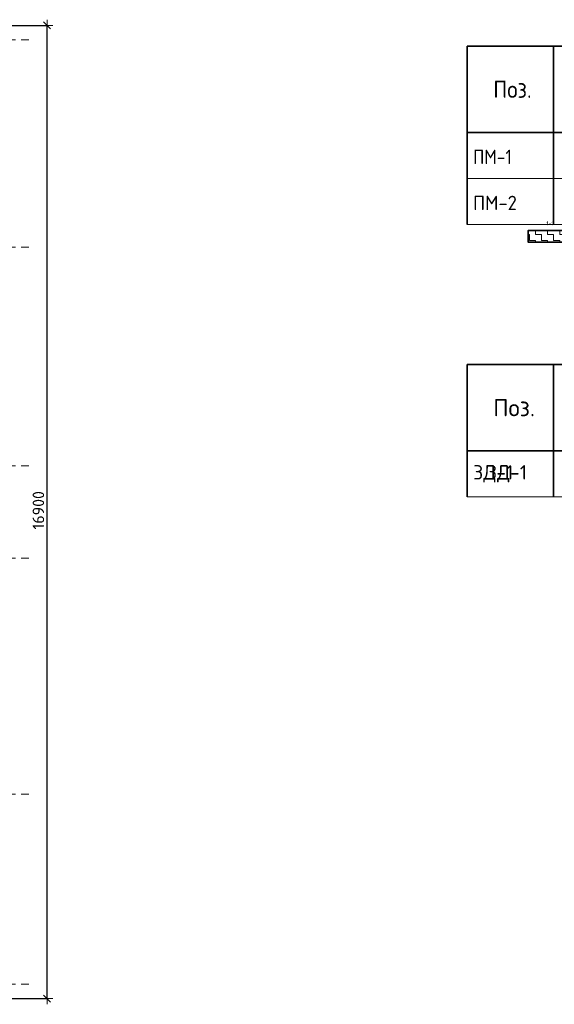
# Model space of a CAD drawing. Header units: metres. Extents: x -38 to 89, y -15 to 21.
# Tile 89 of 129: x 62 to 72, y 0 to 17. Entities that reach past the tile are written whole.
import ezdxf

# ---------------------------------------------------------------- set-up
doc = ezdxf.new("R2010")
doc.units = ezdxf.units.M
doc.header["$PDMODE"] = 65
doc.linetypes.add('______11', pattern=[0.5, 0.4, -0.05, 0, -0.05])
doc.linetypes.add('______5', pattern=[1.1, 0.8, -0.1, 0.1, -0.1])
doc.layers.add('XR$2$Осевая линия (1)', color=7, linetype='______5', lineweight=13)
doc.layers.add('XR$4$Размерная линия (1)', color=7, linetype='Continuous', lineweight=13)
doc.styles.add('ISOCPEUR', font='txt')
doc.dimstyles.new('DIMSTYLE_3', dxfattribs={"dimtxt": 0.2, "dimasz": 0.2, "dimexe": 0, "dimexo": 0, "dimgap": 0.1, "dimtad": 2, "dimdec": 0, "dimlfac": 1000, "dimrnd": 5, "dimzin": 12, "dimdsep": 46, "dimtxsty": 'ISOCPEUR', "dimblk1": 'ALL_ML_STRICH', "dimblk2": 'ALL_ML_STRICH', "dimsah": 1, "dimcen": 0, "dimclrd": 7, "dimclre": 256, "dimclrt": 7, "dimadec": 0, "dimazin": 0, "dimtfac": 1, "dimtdec": 0, "dimtix": 1, "dimtmove": 2, "dimatfit": 3, "dimfxl": 0, "dimtzin": 0, "dimlwd": 0, "dimlwe": -3, "dimarcsym": 0})

# ---------------------------------------------------------------- blocks, each defined once
blk = doc.blocks.new('ALL_ML_STRICH')
at = {"color": 0, "linetype": 'ByBlock', "lineweight": -2}
for p, q in [((-1, 0), (0.5, 0)), ((-0.3, -0.3), (0.3, 0.3)), ((0, -0.5), (0, 0.5))]:
    blk.add_line(p, q, dxfattribs=at)
blk = doc.blocks.new('*D149')
at = {"layer": 'DEFPOINTS', "color": 7, "linetype": 'Continuous', "lineweight": 13, "transparency": 33554687}
for p in [(61.85, 16.65), (61.85, -0.25), (62.917, -0.25)]:
    blk.add_point(p, dxfattribs=at)
at = {"layer": 'XR$4$Размерная линия (1)', "color": 9, "linetype": 'Continuous', "lineweight": -2, "true_color": 0xc7c7c7, "transparency": 33554687}
for p, q in [((61.87, 16.65), (62.917, 16.65)), ((61.87, -0.25), (62.917, -0.25))]:
    blk.add_line(p, q, dxfattribs=at)
at = {"layer": 'XR$4$Размерная линия (1)', "color": 7, "linetype": 'Continuous', "lineweight": -2, "transparency": 33554687}
blk.add_line((62.917, -0.25), (62.917, 16.65), dxfattribs=at)
at = {"layer": 'XR$4$Размерная линия (1)', "color": 7, "linetype": 'Continuous', "lineweight": 13, "transparency": 33554687, "xscale": 0.2, "yscale": 0.2, "zscale": 0.2}
for p, rotation in [((62.917, 16.65), 90), ((62.917, -0.25), 270)]:
    blk.add_blockref('ALL_ML_STRICH', p, dxfattribs=dict(at, rotation=rotation))
at = {"layer": 'XR$4$Размерная линия (1)', "color": 7, "linetype": 'Continuous', "lineweight": 13, "transparency": 33554687, "insert": (62.767, 8.23), "char_height": 0.2, "width": 1, "attachment_point": 5, "rotation": 90, "style": 'ISOCPEUR'}
blk.add_mtext('\\A1;{16900}', dxfattribs=at)

msp = doc.modelspace()

# ---------------------------------------------------------------- hatches: boundary and pattern name
at = {"linetype": 'Continuous', "lineweight": 13, "transparency": 33554687}
h = msp.add_hatch(dxfattribs=at)
h.set_pattern_fill('____', scale=0.105, style=0, pattern_type=2)
h.set_pattern_definition([(0, (0.21, 0.21), (0.105, 0.105), [0.105, -0.105]), (90, (0.21, 0.21), (-0.105, 0.105), [0.105, -0.105])])
h.paths.add_polyline_path([(71.2696, 13.0873), (71.2696, 12.8873), (72.0051, 12.8873), (72.0051, 13.0873)], flags=0)

# ---------------------------------------------------------------- linework, layer by layer
at = {"color": 7, "linetype": 'Continuous', "lineweight": 35, "transparency": 33554687}
for p, q in [((70.2106, 16.2922), (88.7106, 16.2922)), ((70.2106, 16.2922), (70.2106, 14.7922)), ((70.2106, 14.7922), (70.2106, 16.2922)), ((70.2106, 16.2922), (88.7106, 16.2922)), ((70.2106, 16.2922), (70.2106, 14.7922)), ((70.2106, 14.7922), (70.2106, 16.2922)), ((71.7106, 16.2922), (71.7106, 14.7922)), ((71.7106, 16.2922), (71.7106, 14.7922)), ((88.7106, 14.7922), (70.2106, 14.7922)), ((70.2106, 14.7922), (70.2106, 13.9922)), ((88.7106, 14.7922), (70.2106, 14.7922)), ((70.2106, 14.7922), (70.2106, 13.9922)), ((71.7106, 14.7922), (71.7106, 13.9922)), ((71.7106, 14.7922), (71.7106, 13.9922)), ((70.2106, 13.9922), (70.2106, 13.1922)), ((70.2106, 13.9922), (70.2106, 13.1922)), ((71.7106, 13.9922), (71.7106, 13.1922)), ((71.7106, 13.9922), (71.7106, 13.1922)), ((70.2106, 10.7622), (88.7106, 10.7622)), ((70.2106, 10.7622), (70.2106, 9.2622)), ((70.2106, 9.2622), (70.2106, 10.7622)), ((70.2106, 10.7622), (88.7106, 10.7622)), ((70.2106, 10.7622), (70.2106, 9.2622)), ((70.2106, 9.2622), (70.2106, 10.7622)), ((71.7106, 10.7622), (71.7106, 9.2622)), ((71.7106, 10.7622), (71.7106, 9.2622)), ((88.7106, 9.2622), (70.2106, 9.2622)), ((70.2106, 9.2622), (70.2106, 8.4622)), ((88.7106, 9.2622), (70.2106, 9.2622)), ((70.2106, 9.2622), (70.2106, 8.4622)), ((71.7106, 9.2622), (71.7106, 8.4622)), ((71.7106, 9.2622), (71.7106, 8.4622))]:
    msp.add_line(p, q, dxfattribs=at)
at = {"color": 7, "linetype": 'Continuous', "lineweight": 13, "transparency": 33554687}
for p, q in [((70.2106, 13.9922), (88.7106, 13.9922)), ((70.2106, 13.9922), (88.7106, 13.9922)), ((70.2106, 13.1922), (88.7106, 13.1922)), ((70.2106, 13.1922), (88.7106, 13.1922)), ((70.2106, 8.4622), (88.7106, 8.4622)), ((70.2106, 8.4622), (88.7106, 8.4622))]:
    msp.add_line(p, q, dxfattribs=at)
at = {"color": 7, "linetype": 'Continuous', "lineweight": 35, "transparency": 33554687}
msp.add_lwpolyline([(72.0051, 13.0873), (71.2696, 13.0873), (71.2696, 12.8873), (72.0051, 12.8873)], dxfattribs=at)
at = {"layer": 'XR$2$Осевая линия (1)', "color": 253, "linetype": '______11', "lineweight": 13, "true_color": 0xa0a0a0, "transparency": 33554687}
for p, q in [((-2.63, 16.4), (62.6, 16.4)), ((-2.63, 12.8), (62.6, 12.8)), ((-2.63, 9), (62.6, 9)), ((-2.63, 7.4), (62.6, 7.4)), ((-2.63, 3.3), (62.6, 3.3)), ((-2.63, 0), (62.6, 0))]:
    msp.add_line(p, q, dxfattribs=at)

# ---------------------------------------------------------------- texts
at = {"color": 7, "linetype": 'Continuous', "lineweight": 35, "transparency": 33554687, "char_height": 0.3, "attachment_point": 7, "style": 'ISOCPEUR'}
for s, insert, width in [('\\W0.92;Поз.', (70.6662, 15.3918), 0.872984), ('\\W0.92;Поз.', (70.6662, 15.3918), 0.872984), ('\\A1;{\\fISOCPEUR|i0|b0;\\H0.300000;\\W1.000000;\\C7;Поз.}\\P', (70.6662, 9.8618), 0.873679), ('\\A1;{\\fISOCPEUR|i0|b0;\\H0.300000;\\W1.000000;\\C7;Поз.}\\P', (70.6662, 9.8618), 0.873679)]:
    msp.add_mtext(s, dxfattribs=dict(at, insert=insert, width=width))
at = {"color": 7, "linetype": 'Continuous', "lineweight": 13, "transparency": 33554687, "char_height": 0.25, "attachment_point": 7, "style": 'ISOCPEUR'}
for s, insert, width in [('\\W0.88;ПМ-1', (70.3162, 14.2423), 0.834528), ('\\W0.88;ПМ-1', (70.3162, 14.2423), 0.834528), ('\\W0.94;ПМ-2', (70.3162, 13.4423), 0.891944), ('\\W0.94;ПМ-2', (70.3162, 13.4423), 0.891944), ('\\A1;{\\fISOCPEUR|i0|b0;\\H0.250000;\\W1.000000;\\C7;ЗД-1}\\P', (70.3162, 8.7123), 0.822115), ('\\A1;{\\fISOCPEUR|i0|b0;\\H0.250000;\\W1.000000;\\C7;ЗД-1}\\P', (70.5562, 8.7123), 0.822115)]:
    msp.add_mtext(s, dxfattribs=dict(at, insert=insert, width=width))
at = {"color": 7, "linetype": 'Continuous', "lineweight": 50, "transparency": 33554687, "insert": (71.6518, 13.2127), "char_height": 0.0675, "width": 0.139696, "attachment_point": 5, "style": 'ISOCPEUR'}
msp.add_mtext('\\A1;{\\fISOCPEUR|i0|b0;\\H0.067500;\\W1.000000;\\C7;1-1}\\P', dxfattribs=at)

# ---------------------------------------------------------------- dimensions: what is measured, and where the dimension line sits
at = {"layer": 'XR$4$Размерная линия (1)', "color": 7, "linetype": 'Continuous', "lineweight": 13, "transparency": 33554687}
dim = msp.add_linear_dim(base=(62.917, 16.65), p1=(61.87, -0.25), p2=(61.87, 16.65), angle=90, dimstyle='DIMSTYLE_3', override={"dimpost": '<>', "dimclrd": 7, "dimclre": 9, "dimclrt": 7, "dimlwd": 0, "dimlwe": 65533}, dxfattribs=at)
dim.commit()
dim.dimension.update_dxf_attribs({"geometry": '*D149', "text_midpoint": (62.767, 8.23), "dimtype": 160})

doc.saveas('drawing.dxf')
